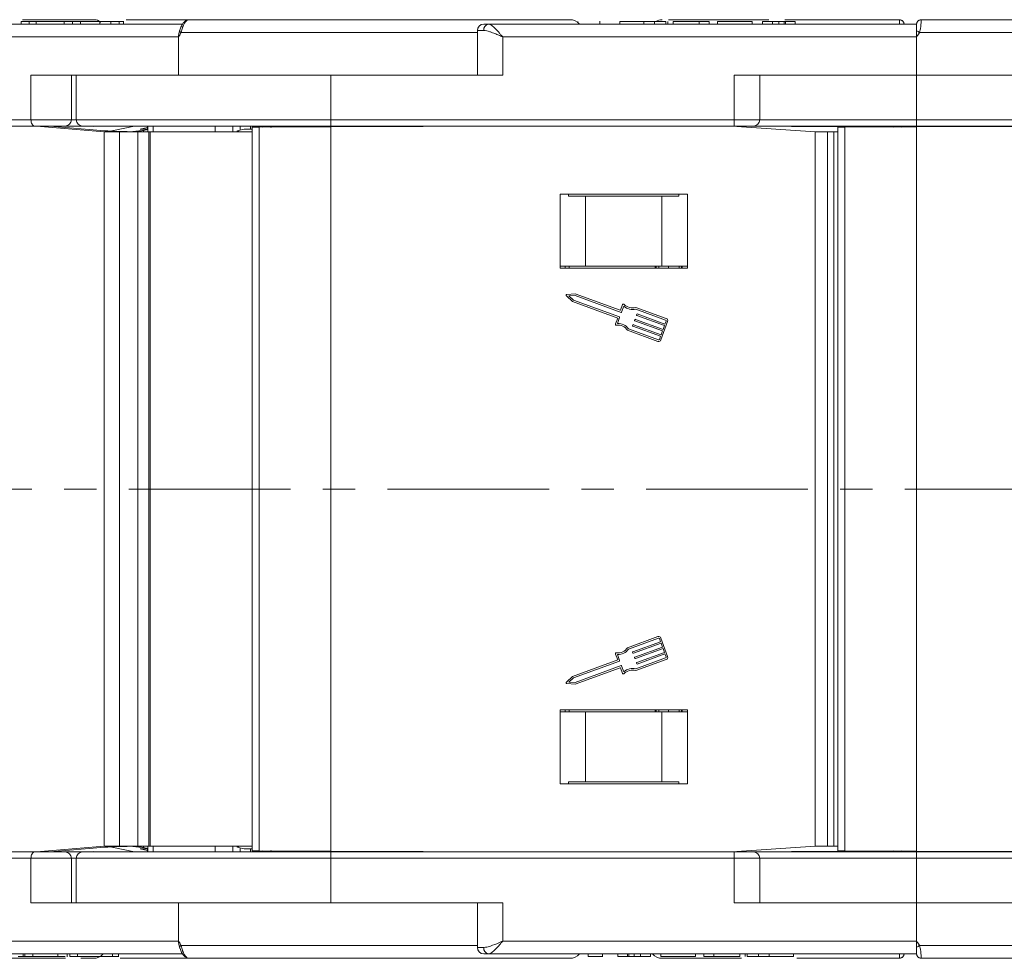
# Model space of a CAD drawing. Header units: millimetres. Extents: x 2471 to 3393, y -390 to 262.
# Tile 4 of 49: x 2823 to 2900, y -235 to -162. Entities that reach past the tile are written whole.
import ezdxf

# ---------------------------------------------------------------- set-up
doc = ezdxf.new("R2010")
doc.units = ezdxf.units.MM
doc.linetypes.add('CENTERX2', pattern=[20.32, 12.7, -2.54, 2.54, -2.54])

msp = doc.modelspace()

# ---------------------------------------------------------------- linework, layer by layer
at = {"color": 7, "linetype": 'Continuous', "lineweight": 15}
for p, q in [((2808.436, -162.131), (2835.385, -162.131)), ((2822.724, -161.931), (2822.724, -162.131)), ((2823.348, -161.931), (2822.724, -161.931)), ((2822.827, -161.781), (2828.404, -161.781)), ((2823.348, -161.931), (2823.348, -162.131)), ((2823.888, -161.931), (2823.348, -161.931)), ((2823.888, -161.931), (2823.888, -162.131)), ((2826.089, -161.931), (2823.888, -161.931)), ((2826.089, -161.931), (2826.089, -162.131)), ((2826.754, -161.931), (2826.089, -161.931)), ((2826.754, -161.931), (2826.754, -162.131)), ((2827.377, -161.931), (2826.754, -161.931)), ((2827.377, -161.931), (2827.377, -162.131)), ((2828.895, -161.931), (2827.377, -161.931)), ((2828.404, -161.781), (2828.599, -161.781)), ((2828.895, -161.931), (2828.895, -162.131)), ((2829.771, -161.931), (2829.771, -162.131)), ((2830.424, -161.931), (2829.771, -161.931)), ((2830.424, -161.931), (2830.424, -162.131)), ((2830.755, -162.131), (2830.755, -161.906)), ((2830.963, -161.781), (2835.952, -161.781)), ((2835.952, -161.781), (2835.949, -161.781)), ((2835.952, -161.781), (2865.809, -161.781)), ((2859.044, -162.131), (2859.426, -162.131)), ((2859.426, -162.131), (2893.044, -162.131)), ((2866.437, -161.931), (2866.437, -162.003)), ((2868.162, -162.131), (2868.162, -161.906)), ((2869.723, -161.931), (2869.723, -162.131)), ((2871.626, -161.931), (2871.626, -162.131)), ((2872.469, -161.931), (2872.469, -162.131)), ((2873.339, -161.931), (2873.339, -162.131)), ((2873.518, -161.931), (2873.518, -162.131)), ((2873.551, -161.781), (2881.447, -161.781)), ((2873.928, -161.931), (2873.928, -162.131)), ((2875.98, -161.931), (2873.928, -161.931)), ((2875.98, -161.931), (2875.98, -162.131)), ((2876.749, -161.931), (2875.98, -161.931)), ((2876.749, -161.931), (2876.749, -162.131)), ((2877.415, -161.931), (2877.415, -162.131)), ((2880.133, -161.931), (2877.415, -161.931)), ((2880.133, -161.931), (2880.133, -162.131)), ((2881.723, -161.931), (2880.954, -161.931)), ((2880.954, -161.931), (2880.954, -162.131)), ((2881.723, -161.931), (2881.723, -162.131)), ((2882.233, -161.931), (2882.233, -162.131)), ((2882.645, -161.931), (2882.645, -162.131)), ((2882.707, -161.781), (2891.707, -161.781)), ((2882.749, -161.931), (2882.749, -162.131)), ((2883.518, -161.931), (2882.749, -161.931)), ((2883.518, -161.931), (2883.518, -162.131)), ((2891.707, -161.781), (2891.707, -161.781)), ((2893.044, -162.131), (2893.044, -162.656)), ((2893.394, -161.781), (2912.044, -161.781)), ((2835.08, -163.131), (2808.755, -163.131)), ((2835.08, -163.131), (2835.08, -166.131)), ((2858.544, -162.781), (2835.271, -162.781)), ((2858.544, -162.631), (2858.544, -166.131)), ((2858.544, -162.631), (2859.053, -162.631)), ((2860.544, -163.131), (2860.544, -166.131)), ((2893.044, -163.131), (2860.544, -163.131)), ((2893.044, -162.656), (2893.044, -163.131)), ((2893.044, -163.131), (2893.044, -166.131)), ((2904.544, -162.781), (2893.279, -162.781)), ((2823.483, -169.631), (2823.483, -166.131)), ((2835.08, -166.131), (2823.483, -166.131)), ((2826.656, -169.631), (2826.656, -166.131)), ((2827.044, -166.131), (2827.044, -169.631)), ((2847.044, -166.131), (2835.08, -166.131)), ((2847.044, -166.131), (2860.544, -166.131)), ((2847.044, -166.131), (2847.044, -169.631)), ((2878.726, -169.631), (2878.726, -166.131)), ((2893.044, -166.131), (2878.726, -166.131)), ((2880.726, -169.631), (2880.726, -166.131)), ((2893.044, -166.131), (2906.544, -166.131)), ((2893.044, -166.131), (2893.044, -169.631)), ((2797.821, -169.631), (2823.483, -169.631)), ((2823.776, -170.131), (2798.114, -170.131)), ((2823.483, -169.631), (2826.656, -169.631)), ((2826.156, -170.131), (2823.776, -170.131)), ((2829.222, -170.581), (2823.922, -170.131)), ((2824.977, -170.131), (2829.292, -170.497)), ((2831.381, -170.131), (2825.533, -170.178)), ((2827.544, -170.131), (2826.156, -170.131)), ((2826.656, -169.631), (2827.044, -169.631)), ((2827.044, -169.631), (2847.044, -169.631)), ((2847.044, -170.131), (2827.544, -170.131)), ((2829.963, -170.475), (2831.605, -170.131)), ((2831.195, -170.131), (2831.14, -170.133)), ((2831.381, -170.178), (2831.381, -170.131)), ((2832.633, -170.376), (2832.633, -170.131)), ((2832.666, -170.131), (2832.666, -170.581)), ((2833.08, -170.131), (2833.08, -170.581)), ((2837.94, -170.581), (2837.94, -170.131)), ((2839.336, -170.131), (2839.336, -170.581)), ((2839.923, -170.441), (2839.923, -170.131)), ((2840.733, -170.376), (2840.733, -170.131)), ((2841.319, -170.229), (2841.319, -170.131)), ((2841.366, -170.228), (2841.366, -170.131)), ((2841.676, -170.227), (2842.135, -170.131)), ((2843.678, -170.131), (2842.501, -170.199)), ((2845.397, -170.131), (2845.779, -170.2)), ((2851.681, -170.178), (2845.816, -170.131)), ((2847.044, -169.631), (2878.726, -169.631)), ((2847.044, -170.131), (2847.044, -169.631)), ((2878.726, -170.131), (2847.044, -170.131)), ((2861.544, -170.131), (2847.046, -170.201)), ((2858.878, -170.144), (2859.065, -170.131)), ((2859.217, -170.131), (2859.042, -170.143)), ((2859.217, -170.142), (2859.217, -170.131)), ((2860.302, -170.137), (2860.298, -170.131)), ((2860.298, -170.131), (2860.298, -170.137)), ((2885.087, -170.581), (2878.544, -170.131)), ((2878.726, -170.131), (2878.726, -169.631)), ((2878.726, -169.631), (2880.726, -169.631)), ((2880.226, -170.131), (2878.726, -170.131)), ((2891.225, -170.21), (2879.213, -170.131)), ((2893.044, -170.131), (2880.226, -170.131)), ((2880.726, -169.631), (2893.044, -169.631)), ((2893.044, -169.631), (2924.726, -169.631)), ((2893.044, -170.131), (2893.044, -169.631)), ((2924.726, -170.131), (2893.044, -170.131)), ((2907.544, -170.131), (2893.046, -170.201)), ((2828.381, -170.155), (2825.025, -170.135)), ((2829.222, -198.631), (2829.222, -170.581)), ((2829.222, -170.581), (2830.431, -170.581)), ((2830.26, -170.55), (2830.755, -170.562)), ((2830.431, -170.581), (2830.431, -198.631)), ((2831.877, -170.581), (2830.431, -170.581)), ((2831.968, -170.518), (2831.239, -170.576)), ((2831.877, -198.631), (2831.877, -170.581)), ((2832.755, -170.581), (2831.877, -170.581)), ((2831.968, -170.581), (2831.968, -170.518)), ((2832.633, -170.255), (2832.052, -170.376)), ((2832.052, -170.376), (2832.666, -170.376)), ((2832.666, -170.4), (2832.328, -170.471)), ((2832.328, -170.471), (2832.328, -170.581)), ((2832.755, -170.581), (2832.755, -198.631)), ((2832.86, -170.581), (2832.755, -170.581)), ((2832.86, -170.581), (2832.86, -198.631)), ((2840.847, -170.581), (2832.86, -170.581)), ((2839.685, -170.507), (2839.685, -170.581)), ((2839.876, -170.581), (2839.698, -170.518)), ((2839.698, -170.518), (2839.698, -170.581)), ((2839.78, -170.471), (2840.233, -170.376)), ((2840.233, -170.376), (2840.847, -170.376)), ((2840.847, -170.231), (2841.415, -170.228)), ((2840.847, -198.631), (2840.847, -170.231)), ((2847.046, -170.201), (2841.415, -170.228)), ((2841.415, -170.228), (2841.415, -198.631)), ((2847.046, -198.631), (2847.046, -170.201)), ((2885.087, -198.631), (2885.087, -170.581)), ((2885.087, -170.581), (2886.05, -170.581)), ((2886.05, -170.581), (2886.05, -198.631)), ((2886.545, -170.581), (2886.05, -170.581)), ((2886.545, -198.631), (2886.545, -170.581)), ((2886.847, -170.581), (2886.545, -170.581)), ((2886.847, -170.231), (2887.415, -170.228)), ((2886.847, -198.631), (2886.847, -170.231)), ((2893.046, -170.201), (2887.415, -170.228)), ((2887.415, -170.228), (2887.415, -198.631)), ((2890.602, -170.201), (2887.855, -170.188)), ((2890.602, -170.206), (2890.602, -170.201)), ((2893.046, -198.631), (2893.046, -170.201)), ((2875.044, -175.481), (2865.044, -175.481)), ((2865.044, -175.481), (2865.044, -181.281)), ((2865.71, -175.631), (2865.71, -175.481)), ((2874.377, -175.481), (2874.377, -175.631)), ((2875.044, -181.281), (2875.044, -175.481)), ((2867.044, -175.631), (2865.71, -175.631)), ((2867.044, -181.131), (2867.044, -175.631)), ((2873.044, -175.631), (2867.044, -175.631)), ((2873.044, -181.131), (2873.044, -175.631)), ((2874.377, -175.631), (2873.044, -175.631)), ((2867.044, -181.131), (2865.044, -181.131)), ((2865.044, -181.281), (2875.044, -181.281)), ((2865.444, -181.281), (2865.444, -181.131)), ((2865.761, -181.131), (2865.761, -181.281)), ((2873.044, -181.131), (2867.044, -181.131)), ((2872.517, -181.131), (2872.517, -181.281)), ((2872.523, -181.281), (2872.523, -181.131)), ((2872.588, -181.281), (2872.588, -181.131)), ((2872.792, -181.131), (2872.792, -181.281)), ((2875.044, -181.131), (2873.044, -181.131)), ((2873.568, -181.281), (2873.568, -181.131)), ((2874.394, -181.131), (2874.394, -181.281)), ((2874.573, -181.281), (2874.573, -181.131)), ((2874.644, -181.281), (2874.644, -181.131)), ((2865.535, -183.459), (2866.021, -183.914)), ((2866.24, -183.315), (2865.575, -183.349)), ((2866.221, -183.443), (2865.732, -183.469)), ((2865.732, -183.469), (2866.089, -183.803)), ((2866.021, -183.914), (2869.568, -185.21)), ((2866.089, -183.803), (2869.702, -185.123)), ((2869.833, -184.763), (2866.221, -183.443)), ((2869.757, -184.6), (2866.24, -183.315)), ((2869.957, -184.147), (2869.798, -184.581)), ((2870.044, -184.281), (2869.874, -184.744)), ((2873.332, -185.362), (2870.991, -184.507)), ((2873.376, -185.242), (2870.998, -184.373)), ((2869.568, -185.21), (2869.399, -185.674)), ((2869.721, -185.164), (2869.552, -185.628)), ((2870.892, -185.388), (2870.914, -185.328)), ((2873.085, -186.223), (2870.911, -185.429)), ((2870.955, -185.309), (2873.129, -186.103)), ((2871.046, -184.968), (2871.068, -184.909)), ((2873.238, -185.804), (2871.065, -185.009)), ((2871.109, -184.889), (2873.282, -185.684)), ((2872.964, -186.927), (2873.49, -185.488)), ((2873.282, -185.684), (2873.37, -185.444)), ((2870.34, -186.172), (2872.718, -187.041)), ((2870.422, -186.066), (2872.762, -186.921)), ((2870.739, -185.808), (2870.761, -185.748)), ((2872.932, -186.643), (2870.758, -185.849)), ((2870.802, -185.729), (2872.975, -186.523)), ((2872.975, -186.523), (2873.085, -186.223)), ((2873.129, -186.103), (2873.238, -185.804)), ((2872.844, -186.883), (2872.932, -186.643)), ((2829.222, -226.681), (2829.222, -198.631)), ((2830.431, -198.631), (2830.431, -226.681)), ((2831.877, -226.681), (2831.877, -198.631)), ((2832.755, -198.631), (2832.755, -226.681)), ((2832.86, -198.631), (2832.86, -226.681)), ((2840.847, -227.031), (2840.847, -198.631)), ((2841.415, -198.631), (2841.415, -227.034)), ((2847.046, -227.061), (2847.046, -198.631)), ((2885.087, -226.681), (2885.087, -198.631)), ((2886.05, -198.631), (2886.05, -226.681)), ((2886.545, -226.681), (2886.545, -198.631)), ((2886.847, -227.031), (2886.847, -198.631)), ((2887.415, -198.631), (2887.415, -227.034)), ((2893.046, -227.061), (2893.046, -198.631)), ((2872.718, -210.221), (2870.34, -211.09)), ((2872.762, -210.341), (2870.422, -211.196)), ((2873.49, -211.774), (2872.964, -210.335)), ((2870.758, -211.413), (2872.932, -210.619)), ((2872.975, -210.739), (2870.802, -211.533)), ((2870.911, -211.833), (2873.085, -211.038)), ((2872.932, -210.619), (2872.844, -210.379)), ((2873.085, -211.038), (2872.975, -210.739)), ((2869.399, -211.588), (2869.568, -212.051)), ((2869.552, -211.634), (2869.721, -212.098)), ((2870.761, -211.514), (2870.739, -211.454)), ((2870.914, -211.933), (2870.892, -211.873)), ((2873.129, -211.158), (2870.955, -211.952)), ((2871.065, -212.252), (2873.238, -211.458)), ((2873.282, -211.578), (2871.109, -212.372)), ((2873.238, -211.458), (2873.129, -211.158)), ((2873.37, -211.818), (2873.282, -211.578)), ((2869.568, -212.051), (2866.021, -213.347)), ((2869.702, -212.138), (2866.089, -213.458)), ((2866.221, -213.818), (2869.833, -212.498)), ((2866.24, -213.947), (2869.757, -212.662)), ((2869.874, -212.517), (2870.044, -212.981)), ((2870.991, -212.755), (2873.332, -211.9)), ((2870.998, -212.889), (2873.376, -212.02)), ((2871.068, -212.353), (2871.046, -212.293)), ((2866.021, -213.347), (2865.535, -213.802)), ((2869.798, -212.681), (2869.957, -213.115)), ((2865.575, -213.913), (2866.24, -213.947)), ((2866.089, -213.458), (2865.732, -213.793)), ((2865.732, -213.793), (2866.221, -213.818)), ((2865.044, -215.981), (2865.044, -221.781)), ((2875.044, -215.981), (2865.044, -215.981)), ((2867.044, -216.131), (2865.044, -216.131)), ((2865.444, -216.131), (2865.444, -215.981)), ((2865.761, -215.981), (2865.761, -216.131)), ((2867.044, -216.131), (2867.044, -221.631)), ((2873.044, -216.131), (2867.044, -216.131)), ((2872.517, -215.981), (2872.517, -216.131)), ((2872.523, -216.131), (2872.523, -215.981)), ((2872.588, -216.131), (2872.588, -215.981)), ((2872.792, -215.981), (2872.792, -216.131)), ((2873.044, -216.131), (2873.044, -221.631)), ((2875.044, -216.131), (2873.044, -216.131)), ((2873.568, -216.131), (2873.568, -215.981)), ((2874.394, -215.981), (2874.394, -216.131)), ((2874.573, -216.131), (2874.573, -215.981)), ((2874.644, -216.131), (2874.644, -215.981)), ((2875.044, -221.781), (2875.044, -215.981)), ((2865.044, -221.781), (2875.044, -221.781)), ((2865.71, -221.631), (2865.71, -221.781)), ((2867.044, -221.631), (2865.71, -221.631)), ((2873.044, -221.631), (2867.044, -221.631)), ((2874.377, -221.631), (2873.044, -221.631)), ((2874.377, -221.781), (2874.377, -221.631)), ((2823.776, -227.131), (2798.114, -227.131)), ((2826.156, -227.131), (2823.776, -227.131)), ((2823.922, -227.131), (2829.222, -226.681)), ((2829.292, -226.764), (2824.977, -227.131)), ((2825.025, -227.127), (2828.381, -227.107)), ((2825.533, -227.084), (2831.381, -227.131)), ((2827.544, -227.131), (2826.156, -227.131)), ((2847.044, -227.131), (2827.544, -227.131)), ((2830.431, -226.681), (2829.222, -226.681)), ((2831.605, -227.131), (2829.963, -226.787)), ((2830.755, -226.7), (2830.26, -226.711)), ((2830.431, -226.681), (2831.877, -226.681)), ((2831.14, -227.129), (2831.195, -227.131)), ((2831.239, -226.685), (2831.968, -226.744)), ((2831.381, -227.131), (2831.381, -227.084)), ((2831.877, -226.681), (2832.755, -226.681)), ((2831.968, -226.744), (2831.968, -226.681)), ((2832.052, -226.885), (2832.633, -227.007)), ((2832.666, -226.885), (2832.052, -226.885)), ((2832.328, -226.681), (2832.328, -226.79)), ((2832.328, -226.79), (2832.666, -226.861)), ((2832.633, -226.885), (2832.633, -227.131)), ((2832.666, -226.681), (2832.666, -227.131)), ((2832.755, -226.681), (2832.86, -226.681)), ((2832.86, -226.681), (2840.847, -226.681)), ((2833.08, -226.681), (2833.08, -227.131)), ((2837.94, -227.131), (2837.94, -226.681)), ((2839.336, -226.681), (2839.336, -227.131)), ((2839.685, -226.681), (2839.685, -226.754)), ((2839.698, -226.744), (2839.876, -226.681)), ((2839.698, -226.681), (2839.698, -226.744)), ((2840.233, -226.885), (2839.78, -226.79)), ((2839.923, -226.82), (2839.923, -227.131)), ((2840.847, -226.885), (2840.233, -226.885)), ((2840.733, -226.885), (2840.733, -227.131)), ((2841.415, -227.034), (2840.847, -227.031)), ((2841.319, -227.033), (2841.319, -227.131)), ((2841.366, -227.033), (2841.366, -227.131)), ((2841.415, -227.034), (2847.046, -227.061)), ((2842.135, -227.131), (2841.676, -227.035)), ((2842.501, -227.062), (2843.678, -227.131)), ((2845.779, -227.062), (2845.397, -227.131)), ((2845.816, -227.131), (2851.681, -227.083)), ((2847.044, -227.131), (2847.044, -227.631)), ((2878.726, -227.131), (2847.044, -227.131)), ((2847.046, -227.061), (2861.544, -227.131)), ((2859.065, -227.131), (2858.878, -227.118)), ((2859.042, -227.119), (2859.217, -227.131)), ((2859.217, -227.131), (2859.217, -227.12)), ((2860.298, -227.131), (2860.302, -227.125)), ((2860.298, -227.125), (2860.298, -227.131)), ((2878.544, -227.131), (2885.087, -226.681)), ((2878.726, -227.131), (2878.726, -227.631)), ((2880.226, -227.131), (2878.726, -227.131)), ((2879.213, -227.131), (2891.225, -227.052)), ((2893.044, -227.131), (2880.226, -227.131)), ((2886.05, -226.681), (2885.087, -226.681)), ((2886.05, -226.681), (2886.545, -226.681)), ((2886.545, -226.681), (2886.847, -226.681)), ((2887.415, -227.034), (2886.847, -227.031)), ((2887.415, -227.034), (2893.046, -227.061)), ((2887.855, -227.074), (2890.602, -227.061)), ((2890.602, -227.061), (2890.602, -227.056)), ((2893.044, -227.131), (2893.044, -227.631)), ((2924.726, -227.131), (2893.044, -227.131)), ((2893.046, -227.061), (2907.544, -227.131)), ((2797.821, -227.631), (2823.483, -227.631)), ((2823.483, -227.631), (2823.483, -231.131)), ((2823.483, -227.631), (2826.656, -227.631)), ((2826.656, -231.131), (2826.656, -227.631)), ((2826.656, -227.631), (2827.044, -227.631)), ((2827.044, -227.631), (2827.044, -231.131)), ((2827.044, -227.631), (2847.044, -227.631)), ((2847.044, -227.631), (2878.726, -227.631)), ((2847.044, -231.131), (2847.044, -227.631)), ((2878.726, -227.631), (2878.726, -231.131)), ((2878.726, -227.631), (2880.726, -227.631)), ((2880.726, -231.131), (2880.726, -227.631)), ((2880.726, -227.631), (2893.044, -227.631)), ((2893.044, -227.631), (2924.726, -227.631)), ((2893.044, -231.131), (2893.044, -227.631)), ((2835.08, -231.131), (2823.483, -231.131)), ((2835.08, -234.131), (2835.08, -231.131)), ((2835.08, -231.131), (2847.044, -231.131)), ((2847.044, -231.131), (2860.544, -231.131)), ((2858.544, -231.131), (2858.544, -234.631)), ((2860.544, -234.131), (2860.544, -231.131)), ((2893.044, -231.131), (2878.726, -231.131)), ((2893.044, -231.131), (2906.544, -231.131)), ((2893.044, -234.131), (2893.044, -231.131)), ((2835.08, -234.131), (2808.755, -234.131)), ((2893.044, -234.131), (2860.544, -234.131)), ((2893.044, -234.606), (2893.044, -234.131)), ((2835.175, -234.676), (2835.15, -234.606)), ((2858.544, -234.481), (2835.271, -234.481)), ((2858.544, -234.631), (2859.053, -234.631)), ((2893.044, -235.131), (2893.044, -234.606)), ((2904.544, -234.481), (2893.279, -234.481)), ((2808.436, -235.131), (2835.384, -235.131)), ((2821.886, -235.481), (2826.19, -235.481)), ((2822.475, -235.331), (2822.866, -235.331)), ((2822.866, -235.331), (2822.866, -235.131)), ((2822.866, -235.331), (2823.015, -235.331)), ((2823.015, -235.331), (2823.015, -235.131)), ((2823.015, -235.331), (2823.638, -235.331)), ((2823.638, -235.331), (2823.638, -235.131)), ((2823.638, -235.331), (2825.593, -235.331)), ((2825.593, -235.331), (2825.593, -235.131)), ((2825.593, -235.331), (2826.178, -235.331)), ((2826.326, -235.131), (2826.326, -235.356)), ((2826.544, -235.331), (2826.544, -235.131)), ((2827.134, -235.331), (2827.134, -235.131)), ((2827.198, -235.331), (2827.255, -235.331)), ((2827.391, -235.481), (2828.404, -235.481)), ((2829.882, -235.331), (2829.882, -235.131)), ((2830.362, -235.356), (2830.362, -235.131)), ((2830.482, -235.481), (2835.952, -235.481)), ((2835.952, -235.481), (2835.949, -235.481)), ((2835.952, -235.481), (2865.809, -235.481)), ((2847.476, -235.481), (2847.476, -235.481)), ((2859.044, -235.131), (2859.426, -235.131)), ((2859.426, -235.131), (2893.044, -235.131)), ((2867.245, -235.331), (2867.245, -235.131)), ((2868.371, -235.356), (2868.371, -235.131)), ((2869.569, -235.331), (2869.569, -235.131)), ((2869.569, -235.331), (2870.339, -235.331)), ((2870.339, -235.331), (2870.339, -235.131)), ((2870.443, -235.331), (2870.443, -235.131)), ((2870.855, -235.331), (2870.855, -235.131)), ((2871.364, -235.331), (2871.364, -235.131)), ((2871.364, -235.331), (2872.133, -235.331)), ((2872.133, -235.331), (2872.133, -235.131)), ((2872.954, -235.331), (2872.954, -235.131)), ((2872.954, -235.331), (2875.672, -235.331)), ((2873.057, -235.481), (2879.283, -235.481)), ((2875.672, -235.331), (2875.672, -235.131)), ((2876.339, -235.331), (2876.339, -235.131)), ((2876.339, -235.331), (2877.108, -235.331)), ((2877.108, -235.331), (2877.108, -235.131)), ((2877.108, -235.331), (2879.159, -235.331)), ((2879.159, -235.331), (2879.159, -235.131)), ((2879.569, -235.331), (2879.569, -235.131)), ((2879.748, -235.331), (2879.748, -235.131)), ((2880.618, -235.331), (2880.618, -235.131)), ((2881.461, -235.331), (2881.461, -235.131)), ((2883.364, -235.331), (2883.364, -235.131)), ((2883.626, -235.481), (2891.707, -235.481)), ((2891.707, -235.481), (2891.707, -235.481)), ((2893.394, -235.481), (2912.044, -235.481))]:
    msp.add_line(p, q, dxfattribs=at)
at = {"color": 1, "linetype": 'CENTERX2', "lineweight": 13}
msp.add_line((3311.23, -198.631), (2760.568, -198.631), dxfattribs=at)
at = {"color": 7, "linetype": 'Continuous', "lineweight": 15, "flags": 128}
for points in [[(2823.776, -170.131), (2823.719, -170.121), (2823.664, -170.093), (2823.613, -170.047), (2823.569, -169.984), (2823.532, -169.909), (2823.505, -169.822), (2823.488, -169.728), (2823.483, -169.631)], [(2823.776, -227.131), (2823.719, -227.14), (2823.664, -227.169), (2823.613, -227.215), (2823.569, -227.277), (2823.532, -227.353), (2823.505, -227.439), (2823.488, -227.533), (2823.483, -227.631)]]:
    msp.add_lwpolyline(points, dxfattribs=at)
at = {"color": 7, "linetype": 'Continuous', "lineweight": 15}
for centre, radius, start, end in [((2828.404, -162.781), 1, 54.87348, 90), ((2859.044, -162.631), 0.5, 90, 180), ((2859.5, -162.575), 0.451, 99.5202, 187.08135), ((2865.809, -162.781), 1, 40.5416, 90), ((2873.057, -162.781), 1, 90, 120.17863), ((2891.707, -162.131), 0.35, 0.00166, 90.00559), ((2891.707, -162.131), 0.35, 0, 90), ((2893.394, -162.131), 0.35, 89.99442, 179.99834), ((2893.394, -162.131), 0.35, 90, 180), ((2836.667, -163.123), 1.587, 162.87598, 180.27254), ((2835.382, -162.553), 0.253, 204.00303, 244.14638), ((2871.938, -202.677), 45.245, 61.85753, 62.19463), ((2826.156, -169.631), 0.5, 270, 0), ((2827.544, -169.631), 0.5, 180, 270), ((2880.226, -169.631), 0.5, 270, 0), ((2865.578, -183.413), 0.0638, 92.951, 226.90808), ((2869.768, -184.57), 0.0319, 249.92954, 339.92954), ((2869.844, -184.733), 0.0319, 249.92954, 339.92954), ((2870.017, -184.169), 0.0638, 44.41454, 159.92954), ((2870.74, -183.46), 1.076, 229.69289, 283.48884), ((2870.74, -183.46), 0.949, 224.41454, 285.7472), ((2869.691, -185.153), 0.0319, 339.92954, 69.92954), ((2870.922, -185.399), 0.0319, 159.92954, 249.92954), ((2870.944, -185.339), 0.0319, 69.92954, 159.92954), ((2871.076, -184.979), 0.0319, 159.92954, 249.92954), ((2871.098, -184.919), 0.0319, 69.92954, 159.92954), ((2873.31, -185.422), 0.0638, 339.92954, 69.92954), ((2873.31, -185.422), 0.192, 339.92954, 69.92954), ((2869.459, -185.696), 0.0638, 159.92954, 275.44455), ((2869.555, -186.704), 0.949, 34.11188, 95.44455), ((2869.555, -186.704), 1.076, 36.37025, 90.1662), ((2870.769, -185.819), 0.0319, 159.92954, 249.92954), ((2870.791, -185.759), 0.0319, 69.92954, 159.92954), ((2872.784, -186.861), 0.192, 249.92954, 339.92954), ((2872.784, -186.861), 0.0638, 249.92954, 339.92954), ((2872.784, -210.401), 0.192, 20.07046, 110.07046), ((2872.784, -210.401), 0.0638, 20.07046, 110.07046), ((2869.555, -210.558), 0.949, 264.55545, 325.88812), ((2869.459, -211.566), 0.0638, 84.55545, 200.07046), ((2869.555, -210.558), 1.076, 269.8338, 323.62975), ((2870.769, -211.443), 0.0319, 110.07046, 200.07046), ((2870.791, -211.503), 0.0319, 200.07046, 290.07046), ((2870.922, -211.862), 0.0319, 110.07046, 200.07046), ((2873.31, -211.84), 0.0638, 290.07046, 20.07046), ((2873.31, -211.84), 0.192, 290.07046, 20.07046), ((2869.691, -212.109), 0.0319, 290.07046, 20.07046), ((2869.768, -212.692), 0.0319, 20.07046, 110.07046), ((2869.844, -212.528), 0.0319, 20.07046, 110.07046), ((2870.944, -211.922), 0.0319, 200.07046, 290.07046), ((2871.076, -212.282), 0.0319, 110.07046, 200.07046), ((2871.098, -212.342), 0.0319, 200.07046, 290.07046), ((2870.017, -213.093), 0.0638, 200.07046, 315.58546), ((2870.74, -213.802), 1.076, 76.51116, 130.30711), ((2870.74, -213.802), 0.949, 74.2528, 135.58546), ((2865.578, -213.849), 0.0638, 133.09192, 267.049), ((2826.156, -227.631), 0.5, 0, 90), ((2827.544, -227.631), 0.5, 90, 180), ((2880.226, -227.631), 0.5, 0, 90), ((2836.667, -234.138), 1.587, 179.72746, 197.12402), ((2835.382, -234.709), 0.253, 115.85362, 155.99697), ((2859.044, -234.631), 0.5, 180, 270), ((2859.5, -234.686), 0.451, 172.91865, 260.4798), ((2871.938, -194.584), 45.245, 297.80537, 298.14247), ((2828.404, -234.481), 1, 270, 319.4584), ((2865.809, -234.481), 1, 270, 319.4584), ((2873.057, -234.481), 1, 220.5416, 270), ((2891.707, -235.131), 0.35, 269.99441, 359.99834), ((2891.707, -235.131), 0.35, 270, 0), ((2893.394, -235.131), 0.35, 180.00166, 270.00558), ((2893.394, -235.131), 0.35, 180, 270)]:
    msp.add_arc(centre, radius, start, end, dxfattribs=at)
for centre, major_axis, ratio, start_param, end_param in [((2829.761, -170.497), (0.8, -0.045), 0.040208, 4.087966, 5.387815), ((2830.935, -170.475), (1.2, 0.087), 0.098936, 2.507731, 2.892491), ((2832.376, -170.734), (2.6, -0.145), 0.040208, 1.976588, 2.246223), ((2831.923, -170.471), (0.5, 0.036), 0.098936, 4.794271, 5.649324), ((2840.185, -170.471), (0.5, 0.036), 0.098936, 2.507731, 3.362784), ((2844.75, -170.561), (2.5, -0.299), 0.084853, 2.699619, 2.931471), ((2892.088, -170.201), (17.598, -0.085), 0.000408, 4.627854, 4.697357), ((2829.761, -226.764), (0.8, 0.045), 0.040208, 0.89537, 2.19522), ((2830.935, -226.787), (1.2, -0.087), 0.098936, 3.390695, 3.775454), ((2832.376, -226.528), (2.6, 0.145), 0.040208, 4.036963, 4.306597), ((2831.923, -226.79), (0.5, -0.036), 0.098936, 0.633861, 1.488914), ((2840.185, -226.79), (0.5, -0.036), 0.098936, 2.920401, 3.775454), ((2844.75, -226.701), (2.5, 0.299), 0.084853, 3.351715, 3.583566), ((2892.088, -227.061), (17.598, 0.085), 0.000408, 1.585828, 1.655332)]:
    msp.add_ellipse(centre, major_axis=major_axis, ratio=ratio, start_param=start_param, end_param=end_param, dxfattribs=at)
for points, knots in [([(2829.774, -161.931), (2829.696, -161.931), (2829.577, -161.931), (2829.388, -161.931), (2829.139, -161.931), (2829.003, -161.931), (2828.895, -161.931)], [0, 0, 0, 0, 0.249396, 0.374426, 0.499454, 1, 1, 1, 1]), ([(2830.747, -161.931), (2830.75, -161.931), (2830.794, -161.931), (2830.656, -161.931), (2830.502, -161.931), (2830.424, -161.931)], [0, 0, 0, 0, 0.030875, 0.5146, 1, 1, 1, 1]), ([(2835.894, -161.797), (2835.842, -161.802), (2835.71, -161.813), (2835.528, -161.941), (2835.357, -162.148), (2835.247, -162.385), (2835.184, -162.568), (2835.158, -162.627), (2835.155, -162.635)], [0, 0, 0, 0, 0.138851, 0.344507, 0.568758, 0.838523, 0.978915, 1, 1, 1, 1]), ([(2835.949, -161.781), (2835.942, -161.781), (2835.87, -161.783), (2835.733, -161.834), (2835.561, -162.012), (2835.423, -162.273), (2835.336, -162.546), (2835.289, -162.716), (2835.271, -162.781)], [0, 0, 0, 0, 0.0234843, 0.2373073, 0.4510924, 0.6637685, 0.8705553, 1, 1, 1, 1]), ([(2860.544, -163.131), (2860.542, -163.129), (2860.54, -163.126), (2860.534, -163.12), (2860.526, -163.11), (2860.511, -163.093), (2860.488, -163.067), (2860.462, -163.037), (2860.417, -162.985), (2860.338, -162.894), (2860.172, -162.706), (2860.017, -162.54), (2859.81, -162.338), (2859.618, -162.173), (2859.484, -162.144), (2859.426, -162.131)], [0, 0, 0, 0, 0.004076, 0.005312, 0.013833, 0.023499, 0.039938, 0.067959, 0.085914, 0.147188, 0.256834, 0.484715, 0.526697, 0.795371, 1, 1, 1, 1]), ([(2871.626, -161.931), (2871.328, -161.931), (2870.733, -161.931), (2870.071, -161.931), (2869.761, -161.931), (2869.736, -161.931), (2869.723, -161.931)], [0, 0, 0, 0, 0.279831, 0.558669, 0.779006, 1, 1, 1, 1]), ([(2872.469, -161.931), (2872.316, -161.931), (2872.042, -161.931), (2871.753, -161.931), (2871.626, -161.931)], [0, 0, 0, 0, 0.5595644, 1, 1, 1, 1]), ([(2873.339, -161.931), (2873.221, -161.931), (2873.01, -161.931), (2872.634, -161.931), (2872.469, -161.931)], [0, 0, 0, 0, 0.559956, 1, 1, 1, 1]), ([(2882.233, -161.931), (2882.14, -161.931), (2882.001, -161.931), (2881.847, -161.931), (2881.721, -161.931), (2881.722, -161.931), (2881.723, -161.931)], [0, 0, 0, 0, 0.249396, 0.374426, 0.499454, 1, 1, 1, 1]), ([(2882.645, -161.931), (2882.618, -161.931), (2882.564, -161.931), (2882.423, -161.931), (2882.305, -161.931), (2882.233, -161.931)], [0, 0, 0, 0, 0.280672, 0.560844, 1, 1, 1, 1]), ([(2882.749, -161.931), (2882.744, -161.931), (2882.737, -161.931), (2882.673, -161.931), (2882.645, -161.931)], [0, 0, 0, 0, 0.561018, 1, 1, 1, 1]), ([(2891.713, -162.131), (2891.71, -162.071), (2891.703, -161.929), (2891.705, -161.807), (2891.706, -161.789), (2891.707, -161.781)], [0, 0, 0, 0, 0.287161, 0.678403, 1, 1, 1, 1]), ([(2893.394, -161.781), (2893.394, -161.781), (2893.395, -161.783), (2893.396, -161.834), (2893.395, -162.012), (2893.38, -162.273), (2893.348, -162.546), (2893.298, -162.716), (2893.279, -162.781)], [0, 0, 0, 0, 0.023484, 0.237307, 0.451092, 0.663769, 0.870555, 1, 1, 1, 1]), ([(2835.271, -162.781), (2835.261, -162.802), (2835.206, -162.923), (2835.137, -163.036), (2835.081, -163.129), (2835.08, -163.131)], [0, 0, 0, 0, 0.17537, 0.987913, 1, 1, 1, 1]), ([(2860.544, -163.131), (2860.541, -163.13), (2860.53, -163.125), (2860.492, -163.108), (2860.447, -163.089), (2860.3, -163.026), (2860.069, -162.927), (2859.773, -162.808), (2859.514, -162.718), (2859.275, -162.65), (2859.132, -162.637), (2859.053, -162.631)], [0, 0, 0, 0, 0.005076, 0.020324, 0.070651, 0.08889, 0.292074, 0.500551, 0.653435, 0.809647, 1, 1, 1, 1]), ([(2893.279, -162.781), (2893.267, -162.802), (2893.198, -162.923), (2893.114, -163.036), (2893.045, -163.129), (2893.044, -163.131)], [0, 0, 0, 0, 0.17537, 0.987913, 1, 1, 1, 1]), ([(2835.271, -234.481), (2835.261, -234.459), (2835.206, -234.338), (2835.137, -234.225), (2835.081, -234.132), (2835.08, -234.131)], [0, 0, 0, 0, 0.17537, 0.987913, 1, 1, 1, 1]), ([(2860.544, -234.131), (2860.541, -234.132), (2860.53, -234.137), (2860.492, -234.153), (2860.447, -234.173), (2860.188, -234.284), (2859.792, -234.451), (2859.339, -234.606), (2859.132, -234.624), (2859.053, -234.631)], [0, 0, 0, 0, 0.005088, 0.020369, 0.070807, 0.089086, 0.500311, 0.809226, 1, 1, 1, 1]), ([(2860.544, -234.131), (2860.542, -234.133), (2860.54, -234.135), (2860.534, -234.142), (2860.526, -234.152), (2860.511, -234.168), (2860.488, -234.195), (2860.462, -234.225), (2860.417, -234.277), (2860.338, -234.368), (2860.172, -234.555), (2860.017, -234.721), (2859.81, -234.923), (2859.618, -235.088), (2859.484, -235.118), (2859.426, -235.131)], [0, 0, 0, 0, 0.0040759, 0.005312, 0.0138325, 0.0234994, 0.0399385, 0.0679586, 0.0859142, 0.1471881, 0.2568342, 0.4847154, 0.5266974, 0.7953711, 1, 1, 1, 1]), ([(2893.279, -234.481), (2893.267, -234.459), (2893.198, -234.338), (2893.114, -234.225), (2893.045, -234.132), (2893.044, -234.131)], [0, 0, 0, 0, 0.17537, 0.987913, 1, 1, 1, 1]), ([(2835.174, -234.674), (2835.18, -234.69), (2835.206, -234.758), (2835.269, -234.925), (2835.384, -235.159), (2835.572, -235.364), (2835.781, -235.476), (2835.905, -235.47), (2835.946, -235.468)], [0, 0, 0, 0, 0.041748, 0.169706, 0.408239, 0.674919, 0.893879, 1, 1, 1, 1]), ([(2835.949, -235.481), (2835.942, -235.481), (2835.87, -235.479), (2835.733, -235.427), (2835.561, -235.25), (2835.423, -234.989), (2835.336, -234.715), (2835.289, -234.546), (2835.271, -234.481)], [0, 0, 0, 0, 0.0234843, 0.2373073, 0.4510924, 0.6637685, 0.8705553, 1, 1, 1, 1]), ([(2893.394, -235.481), (2893.394, -235.481), (2893.395, -235.479), (2893.396, -235.427), (2893.395, -235.25), (2893.38, -234.989), (2893.348, -234.715), (2893.298, -234.546), (2893.279, -234.481)], [0, 0, 0, 0, 0.0234843, 0.2373073, 0.4510924, 0.6637685, 0.8705553, 1, 1, 1, 1]), ([(2826.544, -235.331), (2826.637, -235.331), (2826.805, -235.331), (2827.034, -235.331), (2827.134, -235.331)], [0, 0, 0, 0, 0.559564, 1, 1, 1, 1]), ([(2827.134, -235.331), (2827.392, -235.331), (2827.908, -235.331), (2828.776, -235.331), (2829.442, -235.331), (2829.735, -235.331), (2829.882, -235.331)], [0, 0, 0, 0, 0.279831, 0.558669, 0.779006, 1, 1, 1, 1]), ([(2829.882, -235.331), (2830.054, -235.331), (2830.327, -235.331), (2830.313, -235.331), (2830.307, -235.331)], [0, 0, 0, 0, 0.62703, 1, 1, 1, 1]), ([(2867.245, -235.331), (2867.438, -235.331), (2867.823, -235.331), (2868.233, -235.331), (2868.365, -235.331), (2868.361, -235.331), (2868.359, -235.331)], [0, 0, 0, 0, 0.310527, 0.6187543, 0.8629807, 1, 1, 1, 1]), ([(2870.339, -235.331), (2870.343, -235.331), (2870.35, -235.331), (2870.415, -235.331), (2870.443, -235.331)], [0, 0, 0, 0, 0.561018, 1, 1, 1, 1]), ([(2870.443, -235.331), (2870.47, -235.331), (2870.523, -235.331), (2870.664, -235.331), (2870.782, -235.331), (2870.855, -235.331)], [0, 0, 0, 0, 0.280672, 0.560844, 1, 1, 1, 1]), ([(2870.855, -235.331), (2870.947, -235.331), (2871.087, -235.331), (2871.24, -235.331), (2871.367, -235.331), (2871.365, -235.331), (2871.364, -235.331)], [0, 0, 0, 0, 0.249396, 0.374426, 0.499454, 1, 1, 1, 1]), ([(2879.748, -235.331), (2879.866, -235.331), (2880.077, -235.331), (2880.453, -235.331), (2880.618, -235.331)], [0, 0, 0, 0, 0.559956, 1, 1, 1, 1]), ([(2880.618, -235.331), (2880.771, -235.331), (2881.045, -235.331), (2881.334, -235.331), (2881.461, -235.331)], [0, 0, 0, 0, 0.559564, 1, 1, 1, 1]), ([(2881.461, -235.331), (2881.759, -235.331), (2882.354, -235.331), (2883.016, -235.331), (2883.327, -235.331), (2883.352, -235.331), (2883.364, -235.331)], [0, 0, 0, 0, 0.279831, 0.558669, 0.779006, 1, 1, 1, 1]), ([(2891.713, -235.131), (2891.71, -235.191), (2891.703, -235.332), (2891.705, -235.455), (2891.706, -235.473), (2891.707, -235.481)], [0, 0, 0, 0, 0.287161, 0.678403, 1, 1, 1, 1])]:
    msp.add_open_spline(points, degree=3, knots=knots, dxfattribs=at)

doc.saveas('drawing.dxf')
